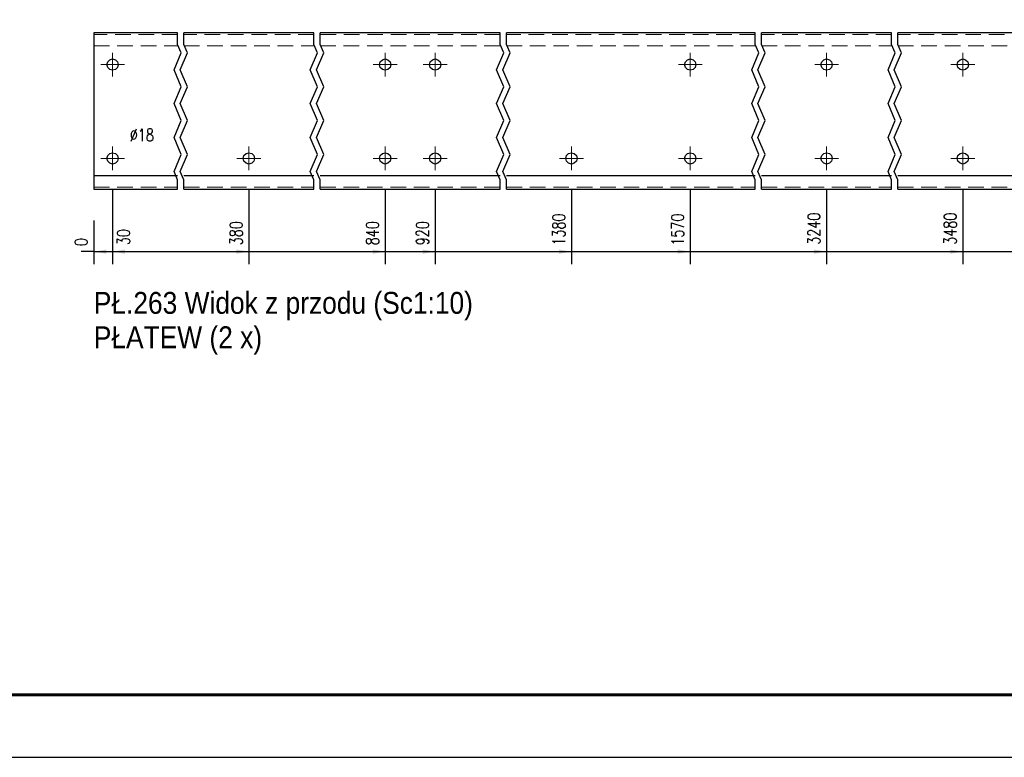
# Model space of a CAD drawing. Header units: millimetres. Extents: x -136 to 717, y 10101 to 10771.
# Tile 18 of 39: x 269 to 426, y 10101 to 10219. Entities that reach past the tile are written whole.
import ezdxf

# ---------------------------------------------------------------- set-up
doc = ezdxf.new("R2010")
doc.units = ezdxf.units.MM
doc.header["$LTSCALE"] = 10
doc.linetypes.add('HIDDEN', pattern=[0.375, 0.25, -0.125])
doc.linetypes.add('MITTE', pattern=[2, 1.25, -0.25, 0.25, -0.25])
doc.layers.get('Defpoints').update_dxf_attribs({"color": 1})
doc.layers.add('_FORMATKA', color=8, linetype='Continuous', plot=False)
for name, color, linetype, lineweight in [('_RAMKA', 7, 'Continuous', 35), ('PS_Bolt', 4, 'Continuous', 13), ('PS_DIM', 4, 'Continuous', 13), ('PS_Hidden', 2, 'HIDDEN', 9), ('PS_Mid', 5, 'MITTE', 15), ('PS_Shape', 161, 'Continuous', 30), ('PS_SOLID', 7, 'Continuous', 30), ('PS_TEXT', 3, 'Continuous', 18)]:
    doc.layers.add(name, color=color, linetype=linetype, lineweight=lineweight)
doc.styles.add('gil', font='txt', dxfattribs={"width": 0.9})
doc.styles.add('simplex', font='simplex.shx', dxfattribs={"width": 0.75})
doc.dimstyles.new('1_10_GŁ_DS1-LS10', dxfattribs={"dimtxt": 2, "dimasz": 2, "dimexe": 2, "dimexo": 5, "dimgap": 1, "dimtad": 1, "dimjust": 4, "dimdec": 0, "dimlfac": 10, "dimtxsty": 'simplex', "dimblk1": 'NONE', "dimsah": 1, "dimcen": 2, "dimclrd": 256, "dimclre": 256, "dimclrt": 3, "dimadec": 1, "dimazin": 0, "dimtfac": 1, "dimtdec": 0, "dimtmove": 2, "dimatfit": 3, "dimfxl": 1, "dimarcsym": 0})

# ---------------------------------------------------------------- blocks, each defined once
blk = doc.blocks.new('*D316')
at = {"layer": 'Defpoints', "color": 0, "transparency": 16777216}
for p in [(280.36, 10191.77), (280.36, 10191.77), (280.36, 10181.77)]:
    blk.add_point(p, dxfattribs=at)
at = {"layer": 'PS_DIM', "lineweight": -2, "transparency": 16777216}
for p, q in [((280.36, 10186.77), (280.36, 10179.77)), ((280.36, 10186.77), (280.36, 10179.77)), ((280.36, 10181.77), (278.36, 10181.77)), ((280.36, 10181.77), (280.36, 10181.77)), ((282.36, 10181.77), (284.36, 10181.77))]:
    blk.add_line(p, q, dxfattribs=at)
at = {"layer": 'PS_DIM', "transparency": 16777216}
blk.add_solid([(282.36, 10182.1), (282.36, 10181.43), (280.36, 10181.77)], dxfattribs=at)
at = {"layer": 'PS_DIM', "color": 3, "transparency": 16777216, "insert": (278.34, 10183.29), "char_height": 2, "attachment_point": 5, "rotation": 90, "style": 'simplex'}
blk.add_mtext('0', dxfattribs=at)
blk = doc.blocks.new('_None')
blk = doc.blocks.new('*D317')
at = {"layer": 'Defpoints', "color": 0, "transparency": 16777216}
for p in [(283.36, 10196.67), (280.36, 10191.77), (283.36, 10181.77)]:
    blk.add_point(p, dxfattribs=at)
at = {"layer": 'PS_DIM', "lineweight": -2, "transparency": 16777216}
for p, q in [((283.36, 10191.67), (283.36, 10179.77)), ((280.36, 10186.77), (280.36, 10179.77)), ((280.36, 10181.77), (278.36, 10181.77)), ((280.36, 10181.77), (283.36, 10181.77)), ((285.36, 10181.77), (287.36, 10181.77))]:
    blk.add_line(p, q, dxfattribs=at)
at = {"layer": 'PS_DIM', "transparency": 16777216}
blk.add_solid([(285.36, 10182.1), (285.36, 10181.43), (283.36, 10181.77)], dxfattribs=at)
at = {"layer": 'PS_DIM', "color": 3, "transparency": 16777216, "insert": (285.11, 10184.08), "char_height": 2, "attachment_point": 5, "rotation": 90, "style": 'simplex'}
blk.add_mtext('30', dxfattribs=at)
blk = doc.blocks.new('*D318')
at = {"layer": 'Defpoints', "color": 0, "transparency": 16777216}
for p in [(305.16, 10196.67), (280.36, 10191.77), (305.16, 10181.77)]:
    blk.add_point(p, dxfattribs=at)
at = {"layer": 'PS_DIM', "lineweight": -2, "transparency": 16777216}
for p, q in [((305.16, 10191.67), (305.16, 10179.77)), ((280.36, 10186.77), (280.36, 10179.77)), ((280.36, 10181.77), (303.16, 10181.77))]:
    blk.add_line(p, q, dxfattribs=at)
at = {"layer": 'PS_DIM', "transparency": 16777216}
blk.add_solid([(303.16, 10182.1), (303.16, 10181.43), (305.16, 10181.77)], dxfattribs=at)
at = {"layer": 'PS_DIM', "color": 3, "transparency": 16777216, "insert": (303.14, 10184.71), "char_height": 2, "attachment_point": 5, "rotation": 90, "style": 'simplex'}
blk.add_mtext('380', dxfattribs=at)
blk = doc.blocks.new('*D319')
at = {"layer": 'Defpoints', "color": 0, "transparency": 16777216}
for p in [(326.96, 10196.67), (280.36, 10191.77), (326.96, 10181.77)]:
    blk.add_point(p, dxfattribs=at)
at = {"layer": 'PS_DIM', "lineweight": -2, "transparency": 16777216}
for p, q in [((326.96, 10191.67), (326.96, 10179.77)), ((280.36, 10186.77), (280.36, 10179.77)), ((280.36, 10181.77), (324.96, 10181.77))]:
    blk.add_line(p, q, dxfattribs=at)
at = {"layer": 'PS_DIM', "transparency": 16777216}
blk.add_solid([(324.96, 10182.1), (324.96, 10181.43), (326.96, 10181.77)], dxfattribs=at)
at = {"layer": 'PS_DIM', "color": 3, "transparency": 16777216, "insert": (324.94, 10184.71), "char_height": 2, "attachment_point": 5, "rotation": 90, "style": 'simplex'}
blk.add_mtext('840', dxfattribs=at)
blk = doc.blocks.new('*D320')
at = {"layer": 'Defpoints', "color": 0, "transparency": 16777216}
for p in [(334.96, 10196.67), (280.36, 10191.77), (334.96, 10181.77)]:
    blk.add_point(p, dxfattribs=at)
at = {"layer": 'PS_DIM', "lineweight": -2, "transparency": 16777216}
for p, q in [((334.96, 10191.67), (334.96, 10179.77)), ((280.36, 10186.77), (280.36, 10179.77)), ((280.36, 10181.77), (332.96, 10181.77))]:
    blk.add_line(p, q, dxfattribs=at)
at = {"layer": 'PS_DIM', "transparency": 16777216}
blk.add_solid([(332.96, 10182.1), (332.96, 10181.43), (334.96, 10181.77)], dxfattribs=at)
at = {"layer": 'PS_DIM', "color": 3, "transparency": 16777216, "insert": (332.94, 10184.71), "char_height": 2, "attachment_point": 5, "rotation": 90, "style": 'simplex'}
blk.add_mtext('920', dxfattribs=at)
blk = doc.blocks.new('*D321')
at = {"layer": 'Defpoints', "color": 0, "transparency": 16777216}
for p in [(356.76, 10196.67), (280.36, 10191.77), (356.76, 10181.77)]:
    blk.add_point(p, dxfattribs=at)
at = {"layer": 'PS_DIM', "lineweight": -2, "transparency": 16777216}
for p, q in [((356.76, 10191.67), (356.76, 10179.77)), ((280.36, 10186.77), (280.36, 10179.77)), ((280.36, 10181.77), (354.76, 10181.77))]:
    blk.add_line(p, q, dxfattribs=at)
at = {"layer": 'PS_DIM', "transparency": 16777216}
blk.add_solid([(354.76, 10182.1), (354.76, 10181.43), (356.76, 10181.77)], dxfattribs=at)
at = {"layer": 'PS_DIM', "color": 3, "transparency": 16777216, "insert": (354.74, 10185.29), "char_height": 2, "attachment_point": 5, "rotation": 90, "style": 'simplex'}
blk.add_mtext('1380', dxfattribs=at)
blk = doc.blocks.new('*D322')
at = {"layer": 'Defpoints', "color": 0, "transparency": 16777216}
for p in [(375.76, 10196.67), (280.36, 10191.77), (375.76, 10181.77)]:
    blk.add_point(p, dxfattribs=at)
at = {"layer": 'PS_DIM', "lineweight": -2, "transparency": 16777216}
for p, q in [((375.76, 10191.67), (375.76, 10179.77)), ((280.36, 10186.77), (280.36, 10179.77)), ((280.36, 10181.77), (373.76, 10181.77))]:
    blk.add_line(p, q, dxfattribs=at)
at = {"layer": 'PS_DIM', "transparency": 16777216}
blk.add_solid([(373.76, 10182.1), (373.76, 10181.43), (375.76, 10181.77)], dxfattribs=at)
at = {"layer": 'PS_DIM', "color": 3, "transparency": 16777216, "insert": (373.74, 10185.29), "char_height": 2, "attachment_point": 5, "rotation": 90, "style": 'simplex'}
blk.add_mtext('1570', dxfattribs=at)
blk = doc.blocks.new('*D323')
at = {"layer": 'Defpoints', "color": 0, "transparency": 16777216}
for p in [(397.56, 10196.67), (280.36, 10191.77), (397.56, 10181.77)]:
    blk.add_point(p, dxfattribs=at)
at = {"layer": 'PS_DIM', "lineweight": -2, "transparency": 16777216}
for p, q in [((397.56, 10191.67), (397.56, 10179.77)), ((280.36, 10186.77), (280.36, 10179.77)), ((280.36, 10181.77), (395.56, 10181.77))]:
    blk.add_line(p, q, dxfattribs=at)
at = {"layer": 'PS_DIM', "transparency": 16777216}
blk.add_solid([(395.56, 10182.1), (395.56, 10181.43), (397.56, 10181.77)], dxfattribs=at)
at = {"layer": 'PS_DIM', "color": 3, "transparency": 16777216, "insert": (395.54, 10185.43), "char_height": 2, "attachment_point": 5, "rotation": 90, "style": 'simplex'}
blk.add_mtext('3240', dxfattribs=at)
blk = doc.blocks.new('*D324')
at = {"layer": 'Defpoints', "color": 0, "transparency": 16777216}
for p in [(419.36, 10196.67), (280.36, 10191.77), (419.36, 10181.77)]:
    blk.add_point(p, dxfattribs=at)
at = {"layer": 'PS_DIM', "lineweight": -2, "transparency": 16777216}
for p, q in [((419.36, 10191.67), (419.36, 10179.77)), ((280.36, 10186.77), (280.36, 10179.77)), ((280.36, 10181.77), (417.36, 10181.77))]:
    blk.add_line(p, q, dxfattribs=at)
at = {"layer": 'PS_DIM', "transparency": 16777216}
blk.add_solid([(417.36, 10182.1), (417.36, 10181.43), (419.36, 10181.77)], dxfattribs=at)
at = {"layer": 'PS_DIM', "color": 3, "transparency": 16777216, "insert": (417.34, 10185.43), "char_height": 2, "attachment_point": 5, "rotation": 90, "style": 'simplex'}
blk.add_mtext('3480', dxfattribs=at)
blk = doc.blocks.new('*D325')
at = {"layer": 'Defpoints', "color": 0, "transparency": 16777216}
for p in [(441.16, 10196.67), (280.36, 10191.77), (441.16, 10181.77)]:
    blk.add_point(p, dxfattribs=at)
at = {"layer": 'PS_DIM', "lineweight": -2, "transparency": 16777216}
for p, q in [((441.16, 10191.67), (441.16, 10179.77)), ((280.36, 10186.77), (280.36, 10179.77)), ((280.36, 10181.77), (439.16, 10181.77))]:
    blk.add_line(p, q, dxfattribs=at)
at = {"layer": 'PS_DIM', "transparency": 16777216}
blk.add_solid([(439.16, 10182.1), (439.16, 10181.43), (441.16, 10181.77)], dxfattribs=at)
at = {"layer": 'PS_DIM', "color": 3, "transparency": 16777216, "insert": (439.14, 10185.43), "char_height": 2, "attachment_point": 5, "rotation": 90, "style": 'simplex'}
blk.add_mtext('5490', dxfattribs=at)
blk = doc.blocks.new('*D326')
at = {"layer": 'Defpoints', "color": 0, "transparency": 16777216}
for p in [(449.16, 10196.67), (280.36, 10191.77), (449.16, 10181.77)]:
    blk.add_point(p, dxfattribs=at)
at = {"layer": 'PS_DIM', "lineweight": -2, "transparency": 16777216}
for p, q in [((449.16, 10191.67), (449.16, 10179.77)), ((280.36, 10186.77), (280.36, 10179.77)), ((280.36, 10181.77), (447.16, 10181.77))]:
    blk.add_line(p, q, dxfattribs=at)
at = {"layer": 'PS_DIM', "transparency": 16777216}
blk.add_solid([(447.16, 10182.1), (447.16, 10181.43), (449.16, 10181.77)], dxfattribs=at)
at = {"layer": 'PS_DIM', "color": 3, "transparency": 16777216, "insert": (447.14, 10185.43), "char_height": 2, "attachment_point": 5, "rotation": 90, "style": 'simplex'}
blk.add_mtext('5570', dxfattribs=at)
blk = doc.blocks.new('*D327')
at = {"layer": 'Defpoints', "color": 0, "transparency": 16777216}
for p in [(280.36, 10191.77), (470.06, 10191.77), (470.06, 10181.77)]:
    blk.add_point(p, dxfattribs=at)
at = {"layer": 'PS_DIM', "lineweight": -2, "transparency": 16777216}
for p, q in [((280.36, 10186.77), (280.36, 10179.77)), ((470.06, 10186.77), (470.06, 10179.77)), ((280.36, 10181.77), (468.06, 10181.77))]:
    blk.add_line(p, q, dxfattribs=at)
at = {"layer": 'PS_DIM', "transparency": 16777216}
blk.add_solid([(468.06, 10182.1), (468.06, 10181.43), (470.06, 10181.77)], dxfattribs=at)
at = {"layer": 'PS_DIM', "color": 3, "transparency": 16777216, "insert": (468.04, 10185.43), "char_height": 2, "attachment_point": 5, "rotation": 90, "style": 'simplex'}
blk.add_mtext('5830', dxfattribs=at)
blk = doc.blocks.new('*U334')
at = {"layer": '_FORMATKA', "lineweight": -3}
blk.add_lwpolyline([(-841, 0), (0, 0), (0, 594), (-841, 594)], close=True, dxfattribs=at)
at = {"layer": '_RAMKA', "lineweight": -3, "const_width": 0.5}
blk.add_lwpolyline([(-811, 10), (-10, 10), (-10, 584), (-811, 584)], close=True, dxfattribs=at)
blk = doc.blocks.new('*X653')
at = {"color": 3, "linetype": 'Continuous'}
blk.add_line((326.96, 10211.57), (326.96, 10211.57), dxfattribs=at)
blk.add_line((326.96, 10211.57), (326.96, 10211.57), dxfattribs=at)
blk.add_line((326.96, 10211.57), (326.96, 10211.57), dxfattribs=at)
blk.add_line((326.96, 10211.57), (326.96, 10211.57), dxfattribs=at)
blk.add_line((326.96, 10211.57), (326.96, 10211.57), dxfattribs=at)
blk = doc.blocks.new('*X654')
at = {"color": 3, "linetype": 'Continuous'}
blk.add_line((334.96, 10211.57), (334.96, 10211.57), dxfattribs=at)
blk.add_line((334.96, 10211.57), (334.96, 10211.57), dxfattribs=at)
blk.add_line((334.96, 10211.57), (334.96, 10211.57), dxfattribs=at)
blk.add_line((334.96, 10211.57), (334.96, 10211.57), dxfattribs=at)
blk.add_line((334.96, 10211.57), (334.96, 10211.57), dxfattribs=at)
blk = doc.blocks.new('*X656')
at = {"color": 3, "linetype": 'Continuous'}
blk.add_line((334.96, 10196.57), (334.96, 10196.57), dxfattribs=at)
blk.add_line((334.96, 10196.57), (334.96, 10196.57), dxfattribs=at)
blk.add_line((334.96, 10196.57), (334.96, 10196.57), dxfattribs=at)
blk.add_line((334.96, 10196.57), (334.96, 10196.57), dxfattribs=at)
blk.add_line((334.96, 10196.57), (334.96, 10196.57), dxfattribs=at)
blk = doc.blocks.new('*X658')
at = {"color": 1}
for p, q in [((293.76, 10214.91), (293.76, 10216.77)), ((294.76, 10214.91), (294.76, 10216.77)), ((315.56, 10214.91), (315.56, 10216.77)), ((316.56, 10214.91), (316.56, 10216.77)), ((345.36, 10214.91), (345.36, 10216.77)), ((346.36, 10214.91), (346.36, 10216.77)), ((386.16, 10214.91), (386.16, 10216.77)), ((387.16, 10214.91), (387.16, 10216.77)), ((407.96, 10214.91), (407.96, 10216.77)), ((408.96, 10214.91), (408.96, 10216.77)), ((294.34, 10213.55), (293.76, 10214.91)), ((295.34, 10213.55), (294.76, 10214.91)), ((316.14, 10213.55), (315.56, 10214.91)), ((317.14, 10213.55), (316.56, 10214.91)), ((345.94, 10213.55), (345.36, 10214.91)), ((346.94, 10213.55), (346.36, 10214.91)), ((386.74, 10213.55), (386.16, 10214.91)), ((387.74, 10213.55), (387.16, 10214.91)), ((408.54, 10213.55), (407.96, 10214.91)), ((409.54, 10213.55), (408.96, 10214.91)), ((293.19, 10210.85), (294.34, 10213.55)), ((294.19, 10210.85), (295.34, 10213.55)), ((314.99, 10210.85), (316.14, 10213.55)), ((315.99, 10210.85), (317.14, 10213.55)), ((344.79, 10210.85), (345.94, 10213.55)), ((345.79, 10210.85), (346.94, 10213.55)), ((385.59, 10210.85), (386.74, 10213.55)), ((386.59, 10210.85), (387.74, 10213.55)), ((407.39, 10210.85), (408.54, 10213.55)), ((408.39, 10210.85), (409.54, 10213.55)), ((294.34, 10208.14), (293.19, 10210.85)), ((295.34, 10208.14), (294.19, 10210.85)), ((316.14, 10208.14), (314.99, 10210.85)), ((317.14, 10208.14), (315.99, 10210.85)), ((345.94, 10208.14), (344.79, 10210.85)), ((346.94, 10208.14), (345.79, 10210.85)), ((386.74, 10208.14), (385.59, 10210.85)), ((387.74, 10208.14), (386.59, 10210.85)), ((408.54, 10208.14), (407.39, 10210.85)), ((409.54, 10208.14), (408.39, 10210.85)), ((293.19, 10205.43), (294.34, 10208.14)), ((294.19, 10205.43), (295.34, 10208.14)), ((314.99, 10205.43), (316.14, 10208.14)), ((315.99, 10205.43), (317.14, 10208.14)), ((344.79, 10205.43), (345.94, 10208.14)), ((345.79, 10205.43), (346.94, 10208.14)), ((385.59, 10205.43), (386.74, 10208.14)), ((386.59, 10205.43), (387.74, 10208.14)), ((407.39, 10205.43), (408.54, 10208.14)), ((408.39, 10205.43), (409.54, 10208.14)), ((294.34, 10202.72), (293.19, 10205.43)), ((295.34, 10202.72), (294.19, 10205.43)), ((316.14, 10202.72), (314.99, 10205.43)), ((317.14, 10202.72), (315.99, 10205.43)), ((345.94, 10202.72), (344.79, 10205.43)), ((346.94, 10202.72), (345.79, 10205.43)), ((386.74, 10202.72), (385.59, 10205.43)), ((387.74, 10202.72), (386.59, 10205.43)), ((408.54, 10202.72), (407.39, 10205.43)), ((409.54, 10202.72), (408.39, 10205.43)), ((293.19, 10200.01), (294.34, 10202.72)), ((294.19, 10200.01), (295.34, 10202.72)), ((314.99, 10200.01), (316.14, 10202.72)), ((315.99, 10200.01), (317.14, 10202.72)), ((344.79, 10200.01), (345.94, 10202.72)), ((345.79, 10200.01), (346.94, 10202.72)), ((385.59, 10200.01), (386.74, 10202.72)), ((386.59, 10200.01), (387.74, 10202.72)), ((407.39, 10200.01), (408.54, 10202.72)), ((408.39, 10200.01), (409.54, 10202.72)), ((294.34, 10197.3), (293.19, 10200.01)), ((295.34, 10197.3), (294.19, 10200.01)), ((316.14, 10197.3), (314.99, 10200.01)), ((317.14, 10197.3), (315.99, 10200.01)), ((345.94, 10197.3), (344.79, 10200.01)), ((346.94, 10197.3), (345.79, 10200.01)), ((386.74, 10197.3), (385.59, 10200.01)), ((387.74, 10197.3), (386.59, 10200.01)), ((408.54, 10197.3), (407.39, 10200.01)), ((409.54, 10197.3), (408.39, 10200.01)), ((293.19, 10194.59), (294.34, 10197.3)), ((294.19, 10194.59), (295.34, 10197.3)), ((314.99, 10194.59), (316.14, 10197.3)), ((315.99, 10194.59), (317.14, 10197.3)), ((344.79, 10194.59), (345.94, 10197.3)), ((345.79, 10194.59), (346.94, 10197.3)), ((385.59, 10194.59), (386.74, 10197.3)), ((386.59, 10194.59), (387.74, 10197.3)), ((407.39, 10194.59), (408.54, 10197.3)), ((408.39, 10194.59), (409.54, 10197.3)), ((293.76, 10193.24), (293.19, 10194.59)), ((294.76, 10193.24), (294.19, 10194.59)), ((315.56, 10193.24), (314.99, 10194.59)), ((316.56, 10193.24), (315.99, 10194.59)), ((345.36, 10193.24), (344.79, 10194.59)), ((346.36, 10193.24), (345.79, 10194.59)), ((386.16, 10193.24), (385.59, 10194.59)), ((387.16, 10193.24), (386.59, 10194.59)), ((407.96, 10193.24), (407.39, 10194.59)), ((408.96, 10193.24), (408.39, 10194.59)), ((293.76, 10191.77), (293.76, 10193.24)), ((294.76, 10191.77), (294.76, 10193.24)), ((315.56, 10191.77), (315.56, 10193.24)), ((316.56, 10191.77), (316.56, 10193.24)), ((345.36, 10191.77), (345.36, 10193.24)), ((346.36, 10191.77), (346.36, 10193.24)), ((386.16, 10191.77), (386.16, 10193.24)), ((387.16, 10191.77), (387.16, 10193.24)), ((407.96, 10191.77), (407.96, 10193.24)), ((408.96, 10191.77), (408.96, 10193.24))]:
    blk.add_line(p, q, dxfattribs=at)
at = {"layer": 'PS_Hidden', "color": 2, "linetype": 'HIDDEN'}
for p, q in [((293.76, 10216.47), (280.36, 10216.47)), ((315.56, 10216.47), (294.76, 10216.47)), ((345.36, 10216.47), (316.56, 10216.47)), ((386.16, 10216.47), (346.36, 10216.47)), ((407.96, 10216.47), (387.16, 10216.47)), ((429.76, 10216.47), (408.96, 10216.47)), ((280.36, 10214.67), (293.76, 10214.67)), ((294.76, 10214.67), (315.56, 10214.67)), ((316.56, 10214.67), (345.36, 10214.67)), ((346.36, 10214.67), (386.16, 10214.67)), ((387.16, 10214.67), (407.96, 10214.67)), ((408.96, 10214.67), (429.76, 10214.67)), ((280.36, 10192.07), (293.76, 10192.07)), ((294.76, 10192.07), (315.56, 10192.07)), ((316.56, 10192.07), (345.36, 10192.07)), ((346.36, 10192.07), (386.16, 10192.07)), ((387.16, 10192.07), (407.96, 10192.07)), ((408.96, 10192.07), (429.76, 10192.07))]:
    blk.add_line(p, q, dxfattribs=at)
at = {"layer": 'PS_Mid', "color": 5, "linetype": 'MITTE'}
for p, q in [((283.36, 10213.57), (283.36, 10209.77)), ((326.96, 10213.57), (326.96, 10209.77)), ((334.96, 10213.57), (334.96, 10209.77)), ((375.76, 10213.57), (375.76, 10209.77)), ((397.56, 10213.57), (397.56, 10209.77)), ((419.36, 10213.57), (419.36, 10209.77)), ((285.26, 10211.67), (281.46, 10211.67)), ((328.86, 10211.67), (325.06, 10211.67)), ((336.86, 10211.67), (333.06, 10211.67)), ((377.66, 10211.67), (373.86, 10211.67)), ((399.46, 10211.67), (395.66, 10211.67)), ((421.26, 10211.67), (417.46, 10211.67)), ((283.36, 10198.57), (283.36, 10194.77)), ((305.16, 10198.57), (305.16, 10194.77)), ((326.96, 10198.57), (326.96, 10194.77)), ((334.96, 10198.57), (334.96, 10194.77)), ((356.76, 10198.57), (356.76, 10194.77)), ((375.76, 10198.57), (375.76, 10194.77)), ((397.56, 10198.57), (397.56, 10194.77)), ((419.36, 10198.57), (419.36, 10194.77)), ((285.26, 10196.67), (281.46, 10196.67)), ((307.06, 10196.67), (303.26, 10196.67)), ((328.86, 10196.67), (325.06, 10196.67)), ((336.86, 10196.67), (333.06, 10196.67)), ((358.66, 10196.67), (354.86, 10196.67)), ((377.66, 10196.67), (373.86, 10196.67)), ((399.46, 10196.67), (395.66, 10196.67)), ((421.26, 10196.67), (417.46, 10196.67))]:
    blk.add_line(p, q, dxfattribs=at)
at = {"layer": 'PS_SOLID', "color": 7, "linetype": 'Continuous'}
for p, q in [((283.36, 10216.77), (280.36, 10216.77)), ((280.36, 10216.77), (280.36, 10193.87)), ((293.76, 10216.77), (283.36, 10216.77)), ((305.16, 10216.77), (294.76, 10216.77)), ((315.56, 10216.77), (305.16, 10216.77)), ((326.96, 10216.77), (316.56, 10216.77)), ((334.96, 10216.77), (326.96, 10216.77)), ((345.36, 10216.77), (334.96, 10216.77)), ((356.76, 10216.77), (346.36, 10216.77)), ((375.76, 10216.77), (356.76, 10216.77)), ((386.16, 10216.77), (375.76, 10216.77)), ((397.56, 10216.77), (387.16, 10216.77)), ((407.96, 10216.77), (397.56, 10216.77)), ((419.36, 10216.77), (408.96, 10216.77)), ((429.76, 10216.77), (419.36, 10216.77)), ((282.46, 10211.67), (282.58, 10212.12)), ((282.58, 10212.12), (282.91, 10212.45)), ((282.91, 10212.45), (283.36, 10212.57)), ((283.36, 10212.57), (283.81, 10212.45)), ((283.81, 10212.45), (284.14, 10212.12)), ((284.14, 10212.12), (284.26, 10211.67)), ((326.06, 10211.67), (326.18, 10212.12)), ((326.18, 10212.12), (326.51, 10212.45)), ((326.51, 10212.45), (326.96, 10212.57)), ((326.96, 10212.57), (327.41, 10212.45)), ((327.41, 10212.45), (327.74, 10212.12)), ((327.74, 10212.12), (327.86, 10211.67)), ((334.06, 10211.67), (334.18, 10212.12)), ((334.18, 10212.12), (334.51, 10212.45)), ((334.51, 10212.45), (334.96, 10212.57)), ((334.96, 10212.57), (335.41, 10212.45)), ((335.41, 10212.45), (335.74, 10212.12)), ((335.74, 10212.12), (335.86, 10211.67)), ((374.86, 10211.67), (374.98, 10212.12)), ((374.98, 10212.12), (375.31, 10212.45)), ((375.31, 10212.45), (375.76, 10212.57)), ((375.76, 10212.57), (376.21, 10212.45)), ((376.21, 10212.45), (376.54, 10212.12)), ((376.54, 10212.12), (376.66, 10211.67)), ((396.66, 10211.67), (396.78, 10212.12)), ((396.78, 10212.12), (397.11, 10212.45)), ((397.11, 10212.45), (397.56, 10212.57)), ((397.56, 10212.57), (398.01, 10212.45)), ((398.01, 10212.45), (398.34, 10212.12)), ((398.34, 10212.12), (398.46, 10211.67)), ((418.46, 10211.67), (418.58, 10212.12)), ((418.58, 10212.12), (418.91, 10212.45)), ((418.91, 10212.45), (419.36, 10212.57)), ((419.36, 10212.57), (419.81, 10212.45)), ((419.81, 10212.45), (420.14, 10212.12)), ((420.14, 10212.12), (420.26, 10211.67)), ((282.58, 10211.22), (282.46, 10211.67)), ((282.91, 10210.89), (282.58, 10211.22)), ((283.36, 10210.77), (282.91, 10210.89)), ((283.81, 10210.89), (283.36, 10210.77)), ((284.14, 10211.22), (283.81, 10210.89)), ((284.26, 10211.67), (284.14, 10211.22)), ((326.18, 10211.22), (326.06, 10211.67)), ((326.51, 10210.89), (326.18, 10211.22)), ((326.96, 10210.77), (326.51, 10210.89)), ((327.41, 10210.89), (326.96, 10210.77)), ((327.74, 10211.22), (327.41, 10210.89)), ((327.86, 10211.67), (327.74, 10211.22)), ((334.18, 10211.22), (334.06, 10211.67)), ((334.51, 10210.89), (334.18, 10211.22)), ((334.96, 10210.77), (334.51, 10210.89)), ((335.41, 10210.89), (334.96, 10210.77)), ((335.74, 10211.22), (335.41, 10210.89)), ((335.86, 10211.67), (335.74, 10211.22)), ((374.98, 10211.22), (374.86, 10211.67)), ((375.31, 10210.89), (374.98, 10211.22)), ((375.76, 10210.77), (375.31, 10210.89)), ((376.21, 10210.89), (375.76, 10210.77)), ((376.54, 10211.22), (376.21, 10210.89)), ((376.66, 10211.67), (376.54, 10211.22)), ((396.78, 10211.22), (396.66, 10211.67)), ((397.11, 10210.89), (396.78, 10211.22)), ((397.56, 10210.77), (397.11, 10210.89)), ((398.01, 10210.89), (397.56, 10210.77)), ((398.34, 10211.22), (398.01, 10210.89)), ((398.46, 10211.67), (398.34, 10211.22)), ((418.58, 10211.22), (418.46, 10211.67)), ((418.91, 10210.89), (418.58, 10211.22)), ((419.36, 10210.77), (418.91, 10210.89)), ((419.81, 10210.89), (419.36, 10210.77)), ((420.14, 10211.22), (419.81, 10210.89)), ((420.26, 10211.67), (420.14, 10211.22)), ((282.91, 10197.45), (283.36, 10197.57)), ((283.36, 10197.57), (283.81, 10197.45)), ((304.71, 10197.45), (305.16, 10197.57)), ((305.16, 10197.57), (305.61, 10197.45)), ((326.51, 10197.45), (326.96, 10197.57)), ((326.96, 10197.57), (327.41, 10197.45)), ((334.51, 10197.45), (334.96, 10197.57)), ((334.96, 10197.57), (335.41, 10197.45)), ((356.31, 10197.45), (356.76, 10197.57)), ((356.76, 10197.57), (357.21, 10197.45)), ((375.31, 10197.45), (375.76, 10197.57)), ((375.76, 10197.57), (376.21, 10197.45)), ((397.11, 10197.45), (397.56, 10197.57)), ((397.56, 10197.57), (398.01, 10197.45)), ((418.91, 10197.45), (419.36, 10197.57)), ((419.36, 10197.57), (419.81, 10197.45)), ((282.46, 10196.67), (282.58, 10197.12)), ((282.58, 10196.22), (282.46, 10196.67)), ((282.58, 10197.12), (282.91, 10197.45)), ((282.91, 10195.89), (282.58, 10196.22)), ((283.81, 10197.45), (284.14, 10197.12)), ((284.14, 10196.22), (283.81, 10195.89)), ((284.14, 10197.12), (284.26, 10196.67)), ((284.26, 10196.67), (284.14, 10196.22)), ((304.26, 10196.67), (304.38, 10197.12)), ((304.38, 10196.22), (304.26, 10196.67)), ((304.38, 10197.12), (304.71, 10197.45)), ((304.71, 10195.89), (304.38, 10196.22)), ((305.61, 10197.45), (305.94, 10197.12)), ((305.94, 10196.22), (305.61, 10195.89)), ((305.94, 10197.12), (306.06, 10196.67)), ((306.06, 10196.67), (305.94, 10196.22)), ((326.06, 10196.67), (326.18, 10197.12)), ((326.18, 10196.22), (326.06, 10196.67)), ((326.18, 10197.12), (326.51, 10197.45)), ((326.51, 10195.89), (326.18, 10196.22)), ((327.41, 10197.45), (327.74, 10197.12)), ((327.74, 10196.22), (327.41, 10195.89)), ((327.74, 10197.12), (327.86, 10196.67)), ((327.86, 10196.67), (327.74, 10196.22)), ((334.06, 10196.67), (334.18, 10197.12)), ((334.18, 10196.22), (334.06, 10196.67)), ((334.18, 10197.12), (334.51, 10197.45)), ((334.51, 10195.89), (334.18, 10196.22)), ((335.41, 10197.45), (335.74, 10197.12)), ((335.74, 10196.22), (335.41, 10195.89)), ((335.74, 10197.12), (335.86, 10196.67)), ((335.86, 10196.67), (335.74, 10196.22)), ((355.86, 10196.67), (355.98, 10197.12)), ((355.98, 10196.22), (355.86, 10196.67)), ((355.98, 10197.12), (356.31, 10197.45)), ((356.31, 10195.89), (355.98, 10196.22)), ((357.21, 10197.45), (357.54, 10197.12)), ((357.54, 10196.22), (357.21, 10195.89)), ((357.54, 10197.12), (357.66, 10196.67)), ((357.66, 10196.67), (357.54, 10196.22)), ((374.86, 10196.67), (374.98, 10197.12)), ((374.98, 10196.22), (374.86, 10196.67)), ((374.98, 10197.12), (375.31, 10197.45)), ((375.31, 10195.89), (374.98, 10196.22)), ((376.21, 10197.45), (376.54, 10197.12)), ((376.54, 10196.22), (376.21, 10195.89)), ((376.54, 10197.12), (376.66, 10196.67)), ((376.66, 10196.67), (376.54, 10196.22)), ((396.66, 10196.67), (396.78, 10197.12)), ((396.78, 10196.22), (396.66, 10196.67)), ((396.78, 10197.12), (397.11, 10197.45)), ((397.11, 10195.89), (396.78, 10196.22)), ((398.01, 10197.45), (398.34, 10197.12)), ((398.34, 10196.22), (398.01, 10195.89)), ((398.34, 10197.12), (398.46, 10196.67)), ((398.46, 10196.67), (398.34, 10196.22)), ((418.46, 10196.67), (418.58, 10197.12)), ((418.58, 10196.22), (418.46, 10196.67)), ((418.58, 10197.12), (418.91, 10197.45)), ((418.91, 10195.89), (418.58, 10196.22)), ((419.81, 10197.45), (420.14, 10197.12)), ((420.14, 10196.22), (419.81, 10195.89)), ((420.14, 10197.12), (420.26, 10196.67)), ((420.26, 10196.67), (420.14, 10196.22)), ((283.36, 10195.77), (282.91, 10195.89)), ((283.81, 10195.89), (283.36, 10195.77)), ((305.16, 10195.77), (304.71, 10195.89)), ((305.61, 10195.89), (305.16, 10195.77)), ((326.96, 10195.77), (326.51, 10195.89)), ((327.41, 10195.89), (326.96, 10195.77)), ((334.96, 10195.77), (334.51, 10195.89)), ((335.41, 10195.89), (334.96, 10195.77)), ((356.76, 10195.77), (356.31, 10195.89)), ((357.21, 10195.89), (356.76, 10195.77)), ((375.76, 10195.77), (375.31, 10195.89)), ((376.21, 10195.89), (375.76, 10195.77)), ((397.56, 10195.77), (397.11, 10195.89)), ((398.01, 10195.89), (397.56, 10195.77)), ((419.36, 10195.77), (418.91, 10195.89)), ((419.81, 10195.89), (419.36, 10195.77)), ((293.76, 10193.87), (280.36, 10193.87)), ((280.36, 10193.87), (280.36, 10191.77)), ((315.56, 10193.87), (294.76, 10193.87)), ((345.36, 10193.87), (316.56, 10193.87)), ((386.16, 10193.87), (346.36, 10193.87)), ((407.96, 10193.87), (387.16, 10193.87)), ((429.76, 10193.87), (408.96, 10193.87)), ((280.36, 10191.77), (293.76, 10191.77)), ((294.76, 10191.77), (315.56, 10191.77)), ((316.56, 10191.77), (345.36, 10191.77)), ((346.36, 10191.77), (386.16, 10191.77)), ((387.16, 10191.77), (407.96, 10191.77)), ((408.96, 10191.77), (429.76, 10191.77))]:
    blk.add_line(p, q, dxfattribs=at)
blk = doc.blocks.new('*X659')
at = {"color": 3, "linetype": 'Continuous'}
blk.add_line((326.96, 10196.57), (326.96, 10196.57), dxfattribs=at)
blk.add_line((326.96, 10196.57), (326.96, 10196.57), dxfattribs=at)
blk.add_line((326.96, 10196.57), (326.96, 10196.57), dxfattribs=at)
blk.add_line((326.96, 10196.57), (326.96, 10196.57), dxfattribs=at)
blk.add_line((326.96, 10196.57), (326.96, 10196.57), dxfattribs=at)
blk = doc.blocks.new('*X661')
at = {"color": 3, "style": 'gil', "width": 0.9}
for s, p in [('PŁ.263 Widok z przodu (Sc1:10)', (280.36, 10171.82)), ('PŁATEW (2 x)', (280.36, 10166.32))]:
    blk.add_text(s, height=3.5, dxfattribs=at).set_placement(p)

msp = doc.modelspace()

# ---------------------------------------------------------------- block references
at = {"layer": 'PS_Bolt', "color": 3}
for name in ['*X653', '*X654', '*X659', '*X656']:
    msp.add_blockref(name, (0, 0), dxfattribs=at)
at = {"layer": 'PS_DIM'}
msp.add_blockref('*U334', (711.45, 10100.91), dxfattribs=at)
at = {"layer": 'PS_Shape', "color": 5}
msp.add_blockref('*X658', (0, 0), dxfattribs=at)
at = {"layer": 'PS_TEXT'}
msp.add_blockref('*X661', (0, 0), dxfattribs=at)

# ---------------------------------------------------------------- texts
at = {"layer": 'PS_DIM', "insert": (286.12, 10199.42), "char_height": 2, "attachment_point": 7, "style": 'simplex'}
msp.add_mtext('\\A1;%%c18', dxfattribs=at)

# ---------------------------------------------------------------- dimensions: what is measured, and where the dimension line sits
at = {"layer": 'PS_DIM'}
for base, p1, p2, picture, middle in [((283.36, 10181.77), (280.36, 10191.77), (283.36, 10196.67), '*D317', (285.11, 10184.08)), ((280.3644, 10181.7661), (280.3643, 10191.7661), (280.3644, 10191.7661), '*D316', (278.3444, 10183.2861))]:
    dim = msp.add_linear_dim(base=base, p1=p1, p2=p2, dimstyle='1_10_GŁ_DS1-LS10', dxfattribs=at)
    dim.commit()
    dim.dimension.update_dxf_attribs({"geometry": picture, "text_midpoint": middle, "dimtype": 128, "text_rotation": 90})
for base, p2, text, picture, middle in [((305.16, 10181.77), (305.16, 10196.67), '380', '*D318', (303.14, 10184.71)), ((326.96, 10181.77), (326.96, 10196.67), '840', '*D319', (324.94, 10184.71)), ((334.96, 10181.77), (334.96, 10196.67), '920', '*D320', (332.94, 10184.71)), ((356.76, 10181.77), (356.76, 10196.67), '1380', '*D321', (354.74, 10185.29)), ((375.76, 10181.77), (375.76, 10196.67), '1570', '*D322', (373.74, 10185.29)), ((397.56, 10181.77), (397.56, 10196.67), '3240', '*D323', (395.54, 10185.43)), ((419.36, 10181.77), (419.36, 10196.67), '3480', '*D324', (417.34, 10185.43)), ((441.16, 10181.77), (441.16, 10196.67), '5490', '*D325', (439.14, 10185.43)), ((449.16, 10181.77), (449.16, 10196.67), '5570', '*D326', (447.14, 10185.43)), ((470.06, 10181.77), (470.06, 10191.77), '5830', '*D327', (468.04, 10185.43))]:
    dim = msp.add_linear_dim(base=base, p1=(280.36, 10191.77), p2=p2, text=text, dimstyle='1_10_GŁ_DS1-LS10', dxfattribs=at)
    dim.commit()
    dim.dimension.update_dxf_attribs({"geometry": picture, "text_midpoint": middle, "dimtype": 128, "text_rotation": 90})

doc.saveas('drawing.dxf')
